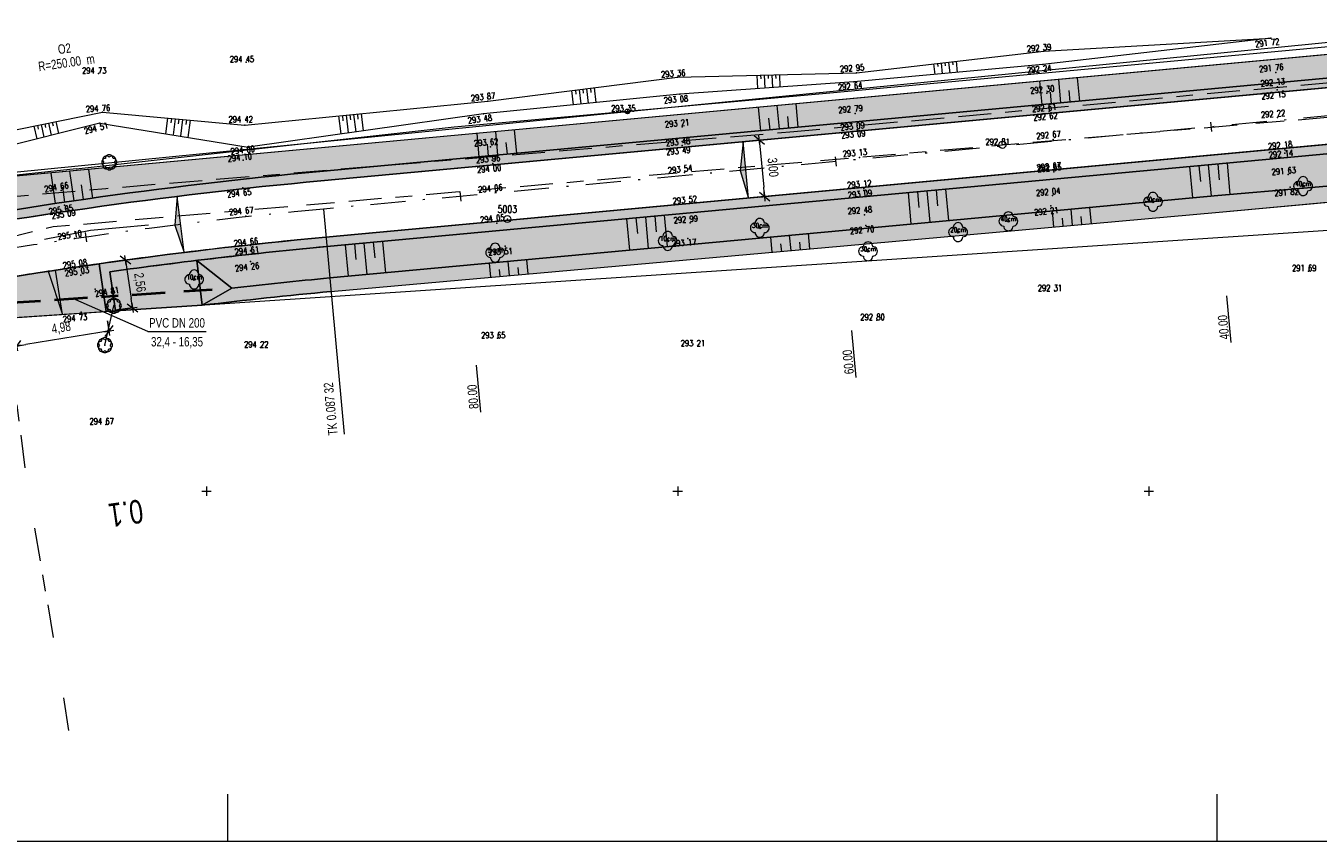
# Model space of a CAD drawing. Header units: metres. Extents: x -456831 to -456516, y -1111244 to -1111169.
# Tile 16 of 19: x -456685 to -456616, y -1111244 to -1111200. Entities that reach past the tile are written whole.
import ezdxf
from ezdxf.enums import TextEntityAlignment as Align

# ---------------------------------------------------------------- set-up
doc = ezdxf.new("R2010")
doc.units = ezdxf.units.M
doc.header["$MEASUREMENT"] = 0
for name, pattern in [('6.1622', [40, 3.5, -3, 7, -3, 3.5, 3.5, -3, 7, -3, 3.5]), ('6.2322', [40, 3.5, -3, 7, -4, 6, -3, 7, -3, 3.5]), ('6.2622', [40, 3.5, -3, 7, -4, 3, 3, -3, 7, -3, 3.5]), ('6.3322', [40, 3.5, -3, 7, -6.5, -6.5, 7, -3, 3.5]), ('DGN Style 2', [9.312694, 5.587616, -3.725078]), ('DGN Style 4', [14.909623, 7.450155, -3.725078, 0.009313, -3.725078])]:
    doc.linetypes.add(name, pattern=pattern)
doc.layers.get('0').update_dxf_attribs({"lineweight": 13})
for name, color, linetype, lineweight in [('BARVY_KOMUNIKACE', 254, 'Continuous', 0), ('BARVY_KRAJNICE', 101, 'Continuous', 0), ('BARVY_NASYP', 71, 'Continuous', 0), ('BARVY_OPRAVA STERK', 191, 'Continuous', 0), ('BARVY_ZAREZ', 31, 'Continuous', 0), ('GEODETICKE_BODY', 2, 'Continuous', 13), ('geom_popis_oblouku', 1, 'DGN Style 2', 0), ('Hranice parcel', 9, 'Continuous', 13), ('HRANY NAVRH', 1, 'Continuous', 13), ('HRANY_NASYP', 96, 'Continuous', 13), ('HRANY_ZAREZ', 30, 'Continuous', 13), ('HRANY_ZELEN', 96, 'Continuous', 13), ('IS_CEZ_NN_NADZ', 1, 'Continuous', 0), ('IS_GASNET_PLYN_STL', 3, '6.3322', 0), ('IS_SMVAK_KANAL_SPL_TRASA', 32, '6.2322', 0), ('IS_SMVAK_VODA_TRASA', 5, '6.1622', 0), ('KOTY', 1, 'Continuous', 13), ('KRAJNICE', 1, 'Continuous', 13), ('KULTURA', 3, 'Continuous', 13), ('OSA', 1, 'DGN Style 4', 13), ('POPIS KANALIZACE', 32, 'Continuous', 13), ('POPIS OBLOUKU', 1, 'Continuous', 13), ('PREPAD', 32, '6.2622', 40), ('RAMECEK', 7, 'Continuous', 0), ('SIT', 5, 'Continuous', 13), ('SITE_ELEKTRIKA', 7, 'Continuous', 13), ('SITE_KANALIZACE', 7, 'Continuous', 13), ('SKLONOVNIK', 1, 'Continuous', 0), ('SKRYTE_BODY', 7, 'Continuous', 0), ('SRAFY', 7, 'Continuous', 0), ('SRAFY NASYP', 96, 'Continuous', 13), ('SRAFY ZAREZ', 30, 'Continuous', 13), ('STANIČENÍ', 1, 'Continuous', 13), ('TEREN', 7, 'Continuous', 13), ('TEXTY_KULTURA', 3, 'Continuous', 13), ('VYSKY', 34, 'Continuous', 0)]:
    doc.layers.add(name, color=color, linetype=linetype, lineweight=lineweight)
doc.styles.add('ARIAL', font='arial.ttf')
doc.styles.add('ROMANS', font='romans.shx')
doc.styles.add('Style-Arial', font='arial.ttf')
doc.styles.add('Style-Times New Roman', font='times.ttf')
doc.dimstyles.new('1 500', dxfattribs={"dimtxt": 1, "dimasz": 1, "dimexe": 0, "dimexo": 1, "dimgap": 0.5, "dimtad": 1, "dimzin": 0, "dimtxsty": 'Style-Times New Roman', "dimblk": 'KONCOVA ZNACKA KOTY_1.0', "dimcen": 0, "dimazin": 3, "dimtfac": 1, "dimtdec": 0, "dimtofl": 0, "dimtmove": 0, "dimatfit": 1, "dimldrblk": 'KONCOVA ZNACKA KOTY_1.0', "dimfxl": 0, "dimtolj": 1, "dimtzin": 0, "dimarcsym": 0})

# ---------------------------------------------------------------- blocks, each defined once
blk = doc.blocks.new('SIT')
at = {"color": 0, "linetype": 'ByBlock', "lineweight": -2}
for p, q in [((-1, 0), (1, 0)), ((0, 1), (0, -1))]:
    blk.add_line(p, q, dxfattribs=at)
blk = doc.blocks.new('KER')
at = {"color": 0, "linetype": 'ByBlock', "lineweight": -2, "flags": 128}
blk.add_lwpolyline([(-0.8, -0.8, 1.000074), (0.8, -0.8)], format="xyb", dxfattribs=at)
at = {"color": 0, "linetype": 'ByBlock', "lineweight": -2}
for centre, start, end in [((-0.8, 0), 89.9989, 270.0011), ((-0.57, 0.53), 44.9958, 225.0042), ((0, 0.8), 359.9958, 180.0042), ((0.57, 0.53), 314.9989, 135.0011), ((0.8, 0), 269.9989, 90.0011), ((-0.57, -0.6), 134.9989, 315.0011), ((0.57, -0.6), 224.9958, 45.0042)]:
    blk.add_arc(centre, 0.8, start, end, dxfattribs=at)
blk = doc.blocks.new('SAK')
at = {"color": 0, "linetype": 'ByBlock', "lineweight": -2}
blk.add_circle((0, 0), 0.75, dxfattribs=at)
blk = doc.blocks.new('PB')
at = {"color": 0, "linetype": 'ByBlock', "lineweight": -2}
blk.add_circle((0, 0), 0.75, dxfattribs=at)
blk.add_point((0, 0), dxfattribs=at)
blk = doc.blocks.new('STROM_LI')
at = {"color": 0, "linetype": 'ByBlock', "lineweight": -2}
blk.add_circle((0, 0), 0.2, dxfattribs=at)
for centre, start, end in [((-1, 0.000074), 89.998883, 270.001117), ((0.000019, 1.000148), 359.995762, 180.004238), ((-1, 0.000074), 359.995762, 0.004238), ((1.000039, 0.000074), 179.995762, 180.004238), ((1.000039, 0.000074), 269.998883, 90.001117), ((0.000019, -1), 179.995762, 0.004238)]:
    blk.add_arc(centre, 1, start, end, dxfattribs=at)
blk = doc.blocks.new('SLOUPB')
at = {"color": 0, "linetype": 'ByBlock', "lineweight": -2}
blk.add_line((-0.5, 0), (0.5, 0), dxfattribs=at)
blk.add_circle((0, 0), 0.5, dxfattribs=at)
for radius in [0.35, 0.2]:
    blk.add_arc((0, 0), radius, 180, 0, dxfattribs=at)
blk = doc.blocks.new('KONCOVA ZNACKA KOTY_1.0')
blk.add_line((0, 0), (-1, 0))
at = {"layer": 'KOTY'}
for p, q in [((-0.5, -0.5), (0.5, 0.5)), ((-0.5, 0), (0.5, 0)), ((0, -0.5), (0, 0.5))]:
    blk.add_line(p, q, dxfattribs=at)
blk = doc.blocks.new('*D31')
at = {"layer": 'Defpoints', "color": 0, "linetype": 'Continuous', "lineweight": 30}
for p in [(-456646.525, -1111206.467), (-456646.248, -1111209.454), (-456645.392, -1111209.375)]:
    blk.add_point(p, dxfattribs=at)
at = {"layer": 'KOTY', "color": 0, "linetype": 'ByBlock', "lineweight": -2}
for p, q in [((-456646.027, -1111206.421), (-456645.669, -1111206.387)), ((-456645.751, -1111209.408), (-456645.392, -1111209.375))]:
    blk.add_line(p, q, dxfattribs=at)
at = {"layer": 'KOTY', "linetype": 'Continuous'}
blk.add_line((-456645.622, -1111206.885), (-456645.438, -1111208.877), dxfattribs=at)
at = {"layer": 'KOTY', "linetype": 'Continuous', "xscale": 0.5, "yscale": 0.5, "zscale": 0.5}
for p, rotation in [((-456645.669, -1111206.387), 95.28977602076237), ((-456645.392, -1111209.375), 275.2897760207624)]:
    blk.add_blockref('KONCOVA ZNACKA KOTY_1.0', p, dxfattribs=dict(at, rotation=rotation))
at = {"layer": 'KOTY', "color": 7, "linetype": 'Continuous', "insert": (-456644.982, -1111207.83), "char_height": 0.5, "attachment_point": 5, "rotation": 275.28978, "style": 'ARIAL'}
blk.add_mtext('\\A1;\\H1x;\\W0.75;3,00', dxfattribs=at)
blk = doc.blocks.new('*D35')
at = {"layer": 'Defpoints', "color": 0, "linetype": 'Continuous', "lineweight": 30}
for p in [(-456680.337, -1111215.478), (-456685.25, -1111216.277), (-456685.082, -1111217.305)]:
    blk.add_point(p, dxfattribs=at)
at = {"layer": 'KOTY', "color": 0, "linetype": 'ByBlock', "lineweight": -2}
for p, q in [((-456680.256, -1111215.971), (-456680.17, -1111216.505)), ((-456685.169, -1111216.771), (-456685.082, -1111217.305))]:
    blk.add_line(p, q, dxfattribs=at)
at = {"layer": 'KOTY', "linetype": 'Continuous'}
blk.add_line((-456680.663, -1111216.586), (-456684.589, -1111217.225), dxfattribs=at)
at = {"layer": 'KOTY', "linetype": 'Continuous', "xscale": 0.5, "yscale": 0.5, "zscale": 0.5}
for p, rotation in [((-456680.17, -1111216.505), 9.242733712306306), ((-456685.082, -1111217.305), 189.2427337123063)]:
    blk.add_blockref('KONCOVA ZNACKA KOTY_1.0', p, dxfattribs=dict(at, rotation=rotation))
at = {"layer": 'KOTY', "color": 7, "linetype": 'Continuous', "insert": (-456682.714, -1111216.362), "char_height": 0.5, "attachment_point": 5, "rotation": 9.24273, "style": 'ARIAL'}
blk.add_mtext('\\A1;\\H1x;\\W0.75;4,98', dxfattribs=at)
blk = doc.blocks.new('*D37')
at = {"layer": 'Defpoints', "color": 0, "linetype": 'Continuous', "lineweight": 30}
for p in [(-456680.697, -1111212.94), (-456680.337, -1111215.478), (-456678.937, -1111215.279)]:
    blk.add_point(p, dxfattribs=at)
at = {"layer": 'KOTY', "color": 0, "linetype": 'ByBlock', "lineweight": -2}
for p, q in [((-456680.202, -1111212.87), (-456679.298, -1111212.741)), ((-456679.842, -1111215.407), (-456678.937, -1111215.279))]:
    blk.add_line(p, q, dxfattribs=at)
at = {"layer": 'KOTY', "linetype": 'Continuous'}
blk.add_line((-456679.227, -1111213.236), (-456679.008, -1111214.784), dxfattribs=at)
at = {"layer": 'KOTY', "linetype": 'Continuous', "xscale": 0.5, "yscale": 0.5, "zscale": 0.5}
for p, rotation in [((-456679.298, -1111212.741), 98.08307497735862), ((-456678.937, -1111215.279), 278.0830749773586)]:
    blk.add_blockref('KONCOVA ZNACKA KOTY_1.0', p, dxfattribs=dict(at, rotation=rotation))
at = {"layer": 'KOTY', "color": 7, "linetype": 'Continuous', "insert": (-456678.573, -1111213.933), "char_height": 0.5, "attachment_point": 5, "rotation": 278.08307, "style": 'ARIAL'}
blk.add_mtext('\\A1;\\H1x;\\W0.75;2,56', dxfattribs=at)

msp = doc.modelspace()

# ---------------------------------------------------------------- hatches: boundary and pattern name
at = {"layer": 'BARVY_KRAJNICE', "ltscale": 0.25, "extrusion": (0, 0, -1)}
msp.add_hatch(color=256, dxfattribs=at).paths.add_polyline_path([(456705.537, -1111213.177, 0.069506), (456713.132, -1111212.708), (456725.196, -1111210.256, -0.011455), (456728.917, -1111209.588), (456728.809, -1111208.206), (456729.307, -1111208.167), (456729.478, -1111210.362), (456729.501, -1111210.51, 0.012791), (456725.395, -1111211.236), (456713.331, -1111213.687, -0.098325), (456702.229, -1111213.737), (456693.634, -1111212.07, 0.024809), (456668.942, -1111208.542), (456606.451, -1111202.756), (456606.611, -1111201.021), (456607.109, -1111201.067), (456606.995, -1111202.305), (456668.989, -1111208.044, -0.024809), (456693.729, -1111211.58), (456700.041, -1111212.804), (456700.378, -1111212.808), (456700.85, -1111212.815)])
at = {"layer": 'BARVY_KRAJNICE', "ltscale": 0.25}
for points in [[(-456583.295, -1111212.642), (-456582.799, -1111212.58, 0.391933), (-456592.154, -1111204.701, 0.011313), (-456603.37, -1111205.484), (-456668.666, -1111211.529, 0.012189), (-456680.697, -1111212.94), (-456680.337, -1111215.478), (-456679.837, -1111215.444), (-456680.132, -1111213.365, -0.011685), (-456668.62, -1111212.027), (-456603.324, -1111205.982, -0.011313), (-456592.13, -1111205.2, -0.391933)], [(-456675.526, -1111212.764, 0.004683), (-456680.132, -1111213.365), (-456679.837, -1111215.444), (-456675.238, -1111215.14)]]:
    msp.add_hatch(color=256, dxfattribs=at).paths.add_polyline_path(points)
at = {"layer": 'BARVY_NASYP', "ltscale": 0.25, "extrusion": (0, 0, -1)}
msp.add_hatch(color=256, dxfattribs=at).paths.add_polyline_path([(456693.729, -1111211.58, 0.024809), (456668.989, -1111208.044), (456606.995, -1111202.305), (456607.109, -1111201.067), (456689.14, -1111208.67), (456696.646, -1111211.516), (456700.041, -1111212.804)])
at = {"layer": 'BARVY_NASYP', "ltscale": 0.25}
for points in [[(-456585.567, -1111207.838, 0.217926), (-456592.13, -1111205.2, 0.011313), (-456603.324, -1111205.982), (-456668.62, -1111212.027, 0.007001), (-456675.526, -1111212.764), (-456673.666, -1111214.228, -0.005306), (-456668.466, -1111213.691), (-456641.26, -1111211.167), (-456621.345, -1111209.323), (-456603.159, -1111207.762, -0.011313), (-456592.046, -1111206.986, -0.160195), (-456586.099, -1111208.636)], [(-456675.238, -1111215.14), (-456675.526, -1111212.764), (-456673.666, -1111214.228)]]:
    msp.add_hatch(color=256, dxfattribs=at).paths.add_polyline_path(points)
at = {"layer": 'BARVY_OPRAVA STERK', "ltscale": 0.25}
msp.add_hatch(color=256, dxfattribs=at).paths.add_polyline_path([(-456680.697, -1111212.94, 0.00506), (-456685.669, -1111213.697), (-456685.326, -1111215.808), (-456680.337, -1111215.478)])
at = {"layer": 'BARVY_ZAREZ', "ltscale": 0.25}
msp.add_hatch(color=256, dxfattribs=at).paths.add_polyline_path([(-456668.399, -1111214.41), (-456641.184, -1111211.99), (-456621.264, -1111210.207), (-456601.381, -1111208.356, -0.009566), (-456592.011, -1111207.735, -0.160195), (-456586.515, -1111209.26), (-456586.099, -1111208.636, 0.160195), (-456592.046, -1111206.986, 0.011313), (-456603.159, -1111207.762), (-456621.345, -1111209.323), (-456641.26, -1111211.167), (-456668.466, -1111213.691, 0.005306), (-456673.666, -1111214.228), (-456675.238, -1111215.14, -0.007001)])
at = {"layer": 'SKLONOVNIK', "ltscale": 0.25}
for points in [[(-456646.248, -1111209.454), (-456646.691, -1111207.988), (-456646.525, -1111206.467)], [(-456676.193, -1111212.342), (-456676.679, -1111210.891), (-456676.56, -1111209.365)], [(-456683.012, -1111213.28, 0.0004), (-456683.404, -1111213.34), (-456682.655, -1111215.631)]]:
    msp.add_hatch(color=256, dxfattribs=at).paths.add_polyline_path(points)

# ---------------------------------------------------------------- linework, layer by layer
at = {"layer": 'BARVY_KOMUNIKACE', "ltscale": 0.25, "flags": 128}
msp.add_lwpolyline([(-456693.063, -1111215.016, -0.024809), (-456668.666, -1111211.529), (-456603.37, -1111205.484, -0.011313), (-456592.154, -1111204.701, -0.391933), (-456582.799, -1111212.58), (-456580.863, -1111193.989), (-456580.966, -1111194.471, -0.34383), (-456589.446, -1111201.586, 0.014147), (-456603.646, -1111202.497), (-456606.451, -1111202.756), (-456668.942, -1111208.542, 0.024809), (-456693.634, -1111212.07)], format="xyb", dxfattribs=at)
at = {"layer": 'BARVY_KRAJNICE', "ltscale": 0.25, "flags": 128}
for points in [[(-456705.537, -1111213.177, -0.069506), (-456713.132, -1111212.708), (-456725.196, -1111210.256, 0.011455), (-456728.917, -1111209.588), (-456728.809, -1111208.206), (-456729.307, -1111208.167), (-456729.478, -1111210.362), (-456729.501, -1111210.51, -0.012791), (-456725.395, -1111211.236), (-456713.331, -1111213.687, 0.098325), (-456702.229, -1111213.737), (-456693.634, -1111212.07, -0.024809), (-456668.942, -1111208.542), (-456606.451, -1111202.756), (-456606.611, -1111201.021), (-456607.109, -1111201.067), (-456606.995, -1111202.305), (-456668.989, -1111208.044, 0.024809), (-456693.729, -1111211.58), (-456700.041, -1111212.804), (-456700.378, -1111212.808), (-456700.85, -1111212.815)], [(-456583.295, -1111212.642), (-456582.799, -1111212.58, 0.391933), (-456592.154, -1111204.701, 0.011313), (-456603.37, -1111205.484), (-456668.666, -1111211.529, 0.012189), (-456680.697, -1111212.94), (-456680.337, -1111215.478), (-456679.837, -1111215.444), (-456680.132, -1111213.365, -0.011685), (-456668.62, -1111212.027), (-456603.324, -1111205.982, -0.011313), (-456592.13, -1111205.2, -0.391933)], [(-456675.526, -1111212.764, 0.004683), (-456680.132, -1111213.365), (-456679.837, -1111215.444), (-456675.238, -1111215.14)]]:
    msp.add_lwpolyline(points, format="xyb", close=True, dxfattribs=at)
at = {"layer": 'BARVY_NASYP', "ltscale": 0.25, "flags": 128}
for points in [[(-456693.729, -1111211.58, -0.024809), (-456668.989, -1111208.044), (-456606.995, -1111202.305), (-456607.109, -1111201.067), (-456689.14, -1111208.67), (-456696.646, -1111211.516), (-456700.041, -1111212.804)], [(-456585.567, -1111207.838, 0.217926), (-456592.13, -1111205.2, 0.011313), (-456603.324, -1111205.982), (-456668.62, -1111212.027, 0.007001), (-456675.526, -1111212.764), (-456673.666, -1111214.228, -0.005306), (-456668.466, -1111213.691), (-456641.26, -1111211.167), (-456621.345, -1111209.323), (-456603.159, -1111207.762, -0.011313), (-456592.046, -1111206.986, -0.160195), (-456586.099, -1111208.636)]]:
    msp.add_lwpolyline(points, format="xyb", close=True, dxfattribs=at)
msp.add_lwpolyline([(-456673.666, -1111214.228), (-456675.526, -1111212.764), (-456675.238, -1111215.14)], close=True, dxfattribs=at)
at = {"layer": 'BARVY_OPRAVA STERK', "ltscale": 0.25, "flags": 128}
msp.add_lwpolyline([(-456680.697, -1111212.94, 0.00506), (-456685.669, -1111213.697), (-456685.326, -1111215.808), (-456680.337, -1111215.478)], format="xyb", close=True, dxfattribs=at)
at = {"layer": 'BARVY_ZAREZ', "ltscale": 0.25, "flags": 128}
msp.add_lwpolyline([(-456668.399, -1111214.41), (-456641.184, -1111211.99), (-456621.264, -1111210.207), (-456601.381, -1111208.356, -0.009566), (-456592.011, -1111207.735, -0.160195), (-456586.515, -1111209.26), (-456586.099, -1111208.636, 0.160195), (-456592.046, -1111206.986, 0.011313), (-456603.159, -1111207.762), (-456621.345, -1111209.323), (-456641.26, -1111211.167), (-456668.466, -1111213.691, 0.005306), (-456673.666, -1111214.228), (-456675.238, -1111215.14, -0.007001)], format="xyb", close=True, dxfattribs=at)
at = {"layer": 'geom_popis_oblouku', "flags": 128}
msp.add_lwpolyline([(-456678.074, -1111210.894), (-456681.163, -1111211.18), (-456684.21, -1111211.771)], dxfattribs=at)
at = {"layer": 'Hranice parcel', "ltscale": 0.25, "flags": 128}
for points in [[(-456583.521, -1111170.564), (-456585.56, -1111199.07), (-456689.14, -1111208.67), (-456715.33, -1111208.15)], [(-456582.78, -1111242.314), (-456584.86, -1111209.15), (-456690.03, -1111216.12)]]:
    msp.add_lwpolyline(points, dxfattribs=at)
at = {"layer": 'HRANY NAVRH', "ltscale": 0.25}
for p, q in [((-456603.646, -1111202.497), (-456668.942, -1111208.542)), ((-456603.37, -1111205.484), (-456668.666, -1111211.529)), ((-456680.337, -1111215.478), (-456680.697, -1111212.94)), ((-456685.326, -1111215.808), (-456680.337, -1111215.478))]:
    msp.add_line(p, q, dxfattribs=at)
for radius in [251.5, 248.5]:
    msp.add_arc((-456645.756, -1111458.971), radius, 95.28978, 100.97435, dxfattribs=at)
at = {"layer": 'HRANY_NASYP', "ltscale": 0.25}
for p, q in [((-456607.109, -1111201.067), (-456689.14, -1111208.67)), ((-456603.159, -1111207.762), (-456621.345, -1111209.323)), ((-456621.345, -1111209.323), (-456641.26, -1111211.167)), ((-456641.26, -1111211.167), (-456668.466, -1111213.691)), ((-456675.238, -1111215.14), (-456675.526, -1111212.764)), ((-456675.526, -1111212.764), (-456673.666, -1111214.228)), ((-456673.666, -1111214.228), (-456675.238, -1111215.14))]:
    msp.add_line(p, q, dxfattribs=at)
msp.add_arc((-456645.756, -1111458.971), 246.329, 95.28978, 96.50573, dxfattribs=at)
at = {"layer": 'HRANY_ZAREZ', "ltscale": 0.25}
for p, q in [((-456621.264, -1111210.207), (-456601.381, -1111208.356)), ((-456641.184, -1111211.99), (-456621.264, -1111210.207)), ((-456668.399, -1111214.41), (-456641.184, -1111211.99))]:
    msp.add_line(p, q, dxfattribs=at)
msp.add_arc((-456645.756, -1111458.971), 245.607, 95.28978, 96.89436, dxfattribs=at)
at = {"layer": 'HRANY_ZELEN', "ltscale": 0.25}
msp.add_line((-456675.238, -1111215.14), (-456679.837, -1111215.444), dxfattribs=at)
at = {"layer": 'IS_CEZ_NN_NADZ', "ltscale": 0.25}
for points in [[(-456652.666, -1111204.86), (-456611.52, -1111200.793)], [(-456693.285, -1111208.872), (-456652.666, -1111204.86)]]:
    msp.add_lwpolyline(points, dxfattribs=at)
at = {"layer": 'IS_GASNET_PLYN_STL', "ltscale": 0.25, "flags": 128}
msp.add_lwpolyline([(-456688.634, -1111184.165), (-456688.04, -1111201.91), (-456686.638, -1111210.075), (-456686.52, -1111210.76), (-456685.91, -1111213.98), (-456684.52, -1111224.68), (-456682.68, -1111235.42), (-456682.226, -1111238.336)], dxfattribs=at)
at = {"layer": 'IS_SMVAK_KANAL_SPL_TRASA', "ltscale": 0.25}
for p, q in [((-456632.767, -1111206.63), (-456582.761, -1111202.385)), ((-456683.15, -1111210.97), (-456632.767, -1111206.63)), ((-456707.689, -1111216.933), (-456683.15, -1111210.97))]:
    msp.add_line(p, q, dxfattribs=at)
at = {"layer": 'IS_SMVAK_VODA_TRASA', "ltscale": 0.25}
msp.add_lwpolyline([(-456581.652, -1111200.39), (-456581.82, -1111200.42), (-456613.57, -1111203.17), (-456643.84, -1111205.94), (-456680.35, -1111208.96), (-456707.6, -1111211.36), (-456740.94, -1111208.56), (-456761.83, -1111208.9), (-456763.052, -1111208.842)], dxfattribs=at)
at = {"layer": 'KRAJNICE', "ltscale": 0.25}
for p, q in [((-456606.995, -1111202.305), (-456668.989, -1111208.044)), ((-456603.324, -1111205.982), (-456668.62, -1111212.027)), ((-456679.837, -1111215.444), (-456680.132, -1111213.365)), ((-456679.837, -1111215.444), (-456680.337, -1111215.478))]:
    msp.add_line(p, q, dxfattribs=at)
for radius, end in [(252, 100.97435), (248, 97.96756)]:
    msp.add_arc((-456645.756, -1111458.971), radius, 95.28978, end, dxfattribs=at)
at = {"layer": 'KULTURA', "ltscale": 0.25}
msp.add_line((-456680.394, -1111217.254), (-456679.921, -1111215.164), dxfattribs=at)
at = {"layer": 'OSA', "ltscale": 0.25}
msp.add_line((-456603.508, -1111203.99), (-456668.804, -1111210.036), dxfattribs=at)
msp.add_arc((-456645.756, -1111458.971), 250, 95.28978, 100.97435, dxfattribs=at)
at = {"layer": 'POPIS KANALIZACE', "ltscale": 0.25}
for q in [(-456682.099, -1111214.787), (-456675.015, -1111216.537)]:
    msp.add_line((-456678.122, -1111216.537), q, dxfattribs=at)
at = {"layer": 'PREPAD', "ltscale": 0.25}
msp.add_line((-456689.678, -1111215.289), (-456674.519, -1111214.285), dxfattribs=at)
at = {"layer": 'RAMECEK', "ltscale": 0.25}
for p, q in [((-456673.865, -1111243.564), (-456673.865, -1111241.064)), ((-456621.365, -1111243.564), (-456621.365, -1111241.064))]:
    msp.add_line(p, q, dxfattribs=at)
at = {"layer": 'RAMECEK', "ltscale": 0.25, "flags": 128}
msp.add_lwpolyline([(-456831.365, -1111243.564), (-456516.365, -1111243.564), (-456516.365, -1111169.314), (-456831.365, -1111169.314)], close=True, dxfattribs=at)
at = {"layer": 'SKLONOVNIK', "ltscale": 0.25, "flags": 128}
for points in [[(-456646.691, -1111207.988), (-456646.248, -1111209.454), (-456646.525, -1111206.467)], [(-456676.679, -1111210.891), (-456676.193, -1111212.342), (-456676.56, -1111209.365)]]:
    msp.add_lwpolyline(points, close=True, dxfattribs=at)
msp.add_lwpolyline([(-456683.012, -1111213.28, 0.0004), (-456683.404, -1111213.34), (-456682.655, -1111215.631)], format="xyb", close=True, dxfattribs=at)
at = {"layer": 'SKRYTE_BODY', "ltscale": 0.25}
for p in [(-456618.522, -1111200.98), (-456630.58, -1111201.67), (-456630.623, -1111202.376), (-456650.003, -1111203.044), (-456640.654, -1111203.288), (-456640.51, -1111202.804), (-456618.253, -1111202.788), (-456649.895, -1111203.938), (-456630.412, -1111203.884), (-456618.194, -1111203.715), (-456618.179, -1111203.552), (-456660.079, -1111204.32), (-456630.31, -1111204.635), (-456680.529, -1111204.897), (-456660.311, -1111204.978), (-456652.666, -1111204.86), (-456640.581, -1111204.97), (-456630.297, -1111204.846), (-456618.166, -1111205.173), (-456680.665, -1111205.479), (-456680.665, -1111205.479), (-456672.969, -1111205.589), (-456649.761, -1111205.675), (-456640.479, -1111205.6), (-456640.478, -1111205.839), (-456672.787, -1111206.754), (-456672.787, -1111206.754), (-456659.931, -1111206.742), (-456649.769, -1111206.669), (-456649.756, -1111206.461), (-456630.08, -1111206.344), (-456673.058, -1111207.444), (-456659.843, -1111207.441), (-456659.843, -1111207.441), (-456640.354, -1111207.297), (-456617.789, -1111206.889), (-456617.788, -1111207.078), (-456659.814, -1111207.619), (-456659.814, -1111207.619), (-456649.637, -1111208.107), (-456630.065, -1111207.968), (-456630.042, -1111208.058), (-456617.605, -1111208.21), (-456617.493, -1111208.868), (-456616.814, -1111208.818), (-456682.714, -1111209.046), (-456673.081, -1111208.905), (-456673.081, -1111208.905), (-456659.668, -1111209.124), (-456640.125, -1111209.045), (-456640.125, -1111209.045), (-456640.119, -1111208.949), (-456630.11, -1111209.313), (-456682.545, -1111209.826), (-456682.545, -1111209.826), (-456682.413, -1111210.013), (-456649.382, -1111209.74), (-456630.208, -1111209.866), (-456630.208, -1111209.866), (-456624.78, -1111209.651), (-456672.921, -1111210.417), (-456659.594, -1111210.781), (-456659.594, -1111210.781), (-456659.594, -1111210.781), (-456649.331, -1111210.772), (-456649.331, -1111210.772), (-456640.096, -1111210.345), (-456640.016, -1111210.913), (-456640.016, -1111210.913), (-456632.452, -1111210.687), (-456682.01, -1111211.595), (-456649.455, -1111211.598), (-456649.455, -1111211.598), (-456645.646, -1111211.032), (-456635.122, -1111211.258), (-456672.673, -1111212.255), (-456672.673, -1111212.255), (-456672.669, -1111211.974), (-456659.162, -1111212.014), (-456659.162, -1111212.014), (-456659.162, -1111212.014), (-456650.532, -1111211.727), (-456639.899, -1111212.279), (-456672.663, -1111212.821), (-456659.686, -1111212.35), (-456681.737, -1111213.121), (-456681.677, -1111213.551), (-456681.677, -1111213.551), (-456681.677, -1111213.551), (-456680.911, -1111214.288), (-456675.659, -1111213.769), (-456681.662, -1111215.5), (-456681.662, -1111215.5), (-456679.921, -1111215.164), (-456680.394, -1111217.254)]:
    msp.add_point(p, dxfattribs=at)
at = {"layer": 'SRAFY', "ltscale": 0.25}
for p, q in [((-456636.418, -1111202.337), (-456636.361, -1111202.898)), ((-456636.22, -1111202.314), (-456636.203, -1111202.474)), ((-456636.021, -1111202.291), (-456635.963, -1111202.861)), ((-456635.822, -1111202.269), (-456635.806, -1111202.432)), ((-456635.624, -1111202.246), (-456635.564, -1111202.825)), ((-456635.425, -1111202.223), (-456635.408, -1111202.389)), ((-456635.226, -1111202.201), (-456635.166, -1111202.789)), ((-456645.807, -1111202.938), (-456645.773, -1111203.648)), ((-456645.607, -1111202.933), (-456645.597, -1111203.136)), ((-456645.407, -1111202.928), (-456645.374, -1111203.62)), ((-456645.207, -1111202.923), (-456645.197, -1111203.121)), ((-456645.007, -1111202.918), (-456644.975, -1111203.592)), ((-456644.807, -1111202.913), (-456644.798, -1111203.105)), ((-456644.607, -1111202.908), (-456644.576, -1111203.564)), ((-456655.628, -1111203.756), (-456655.544, -1111204.502)), ((-456655.43, -1111203.731), (-456655.406, -1111203.944)), ((-456655.231, -1111203.706), (-456655.146, -1111204.462)), ((-456655.033, -1111203.681), (-456655.009, -1111203.897)), ((-456654.835, -1111203.656), (-456654.748, -1111204.423)), ((-456654.636, -1111203.631), (-456654.611, -1111203.85)), ((-456654.438, -1111203.606), (-456654.35, -1111204.383)), ((-456683.191, -1111205.437), (-456683.149, -1111205.622)), ((-456682.995, -1111205.397), (-456682.853, -1111206.025)), ((-456677.069, -1111205.214), (-456677.174, -1111206.044)), ((-456676.869, -1111205.232), (-456676.899, -1111205.469)), ((-456676.67, -1111205.25), (-456676.779, -1111206.108)), ((-456676.471, -1111205.268), (-456676.502, -1111205.514)), ((-456676.271, -1111205.287), (-456676.383, -1111206.172)), ((-456676.072, -1111205.305), (-456676.104, -1111205.558)), ((-456675.873, -1111205.323), (-456675.988, -1111206.236)), ((-456667.994, -1111205.099), (-456667.879, -1111206.055)), ((-456667.795, -1111205.08), (-456667.762, -1111205.353)), ((-456667.596, -1111205.06), (-456667.483, -1111205.999)), ((-456667.397, -1111205.04), (-456667.364, -1111205.309)), ((-456667.198, -1111205.021), (-456667.087, -1111205.943)), ((-456666.999, -1111205.001), (-456666.967, -1111205.265)), ((-456666.799, -1111204.982), (-456666.691, -1111205.886)), ((-456684.171, -1111205.636), (-456684.017, -1111206.316)), ((-456683.975, -1111205.596), (-456683.931, -1111205.791)), ((-456683.779, -1111205.557), (-456683.629, -1111206.219)), ((-456683.583, -1111205.517), (-456683.54, -1111205.706)), ((-456683.387, -1111205.477), (-456683.241, -1111206.122))]:
    msp.add_line(p, q, dxfattribs=at)
at = {"layer": 'SRAFY NASYP', "ltscale": 0.25}
for p, q in [((-456630.66, -1111204.496), (-456630.775, -1111203.261)), ((-456629.665, -1111204.403), (-456629.779, -1111203.168)), ((-456628.669, -1111204.311), (-456628.783, -1111203.076)), ((-456630.162, -1111204.45), (-456630.22, -1111203.832)), ((-456629.167, -1111204.357), (-456629.224, -1111203.74)), ((-456645.596, -1111205.879), (-456645.711, -1111204.645)), ((-456644.601, -1111205.786), (-456644.715, -1111204.553)), ((-456643.605, -1111205.694), (-456643.719, -1111204.46)), ((-456645.099, -1111205.832), (-456645.156, -1111205.216)), ((-456644.103, -1111205.74), (-456644.16, -1111205.123)), ((-456660.532, -1111207.262), (-456660.647, -1111206.029)), ((-456659.537, -1111207.169), (-456659.651, -1111205.937)), ((-456658.541, -1111207.077), (-456658.655, -1111205.845)), ((-456660.035, -1111207.215), (-456660.092, -1111206.599)), ((-456659.039, -1111207.123), (-456659.096, -1111206.507)), ((-456683.265, -1111208.126), (-456683.03, -1111209.743)), ((-456682.268, -1111208.033), (-456682.041, -1111209.597)), ((-456681.271, -1111207.941), (-456681.051, -1111209.455)), ((-456622.669, -1111209.446), (-456622.823, -1111207.787)), ((-456622.248, -1111208.57), (-456622.325, -1111207.741)), ((-456621.673, -1111209.353), (-456621.827, -1111207.695)), ((-456621.252, -1111208.479), (-456621.329, -1111207.649)), ((-456620.677, -1111209.266), (-456620.831, -1111207.603)), ((-456682.651, -1111208.874), (-456682.535, -1111209.67)), ((-456681.658, -1111208.756), (-456681.546, -1111209.526)), ((-456637.605, -1111210.828), (-456637.759, -1111209.17)), ((-456637.184, -1111209.953), (-456637.261, -1111209.124)), ((-456636.61, -1111210.736), (-456636.763, -1111209.078)), ((-456636.188, -1111209.861), (-456636.265, -1111209.032)), ((-456635.614, -1111210.644), (-456635.767, -1111208.986)), ((-456652.541, -1111212.213), (-456652.695, -1111210.553)), ((-456652.12, -1111211.337), (-456652.197, -1111210.507)), ((-456651.546, -1111212.121), (-456651.699, -1111210.461)), ((-456651.125, -1111211.245), (-456651.201, -1111210.415)), ((-456650.55, -1111212.029), (-456650.704, -1111210.368)), ((-456667.477, -1111213.599), (-456667.631, -1111211.936)), ((-456667.056, -1111212.721), (-456667.133, -1111211.89)), ((-456666.481, -1111213.507), (-456666.635, -1111211.844)), ((-456666.06, -1111212.629), (-456666.137, -1111211.797)), ((-456665.486, -1111213.415), (-456665.64, -1111211.751))]:
    msp.add_line(p, q, dxfattribs=at)
at = {"layer": 'SRAFY ZAREZ', "ltscale": 0.25}
for p, q in [((-456630.138, -1111210.137), (-456630.059, -1111210.995)), ((-456629.142, -1111210.045), (-456629.063, -1111210.905)), ((-456628.146, -1111209.953), (-456628.067, -1111210.816)), ((-456629.6, -1111210.52), (-456629.561, -1111210.95)), ((-456628.604, -1111210.43), (-456628.565, -1111210.861)), ((-456645.074, -1111211.521), (-456644.999, -1111212.329)), ((-456644.078, -1111211.428), (-456644.003, -1111212.241)), ((-456643.083, -1111211.336), (-456643.007, -1111212.152)), ((-456644.539, -1111211.88), (-456644.501, -1111212.285)), ((-456643.543, -1111211.789), (-456643.505, -1111212.197)), ((-456660.01, -1111212.906), (-456659.94, -1111213.658)), ((-456659.014, -1111212.814), (-456658.944, -1111213.569)), ((-456658.018, -1111212.722), (-456657.948, -1111213.481)), ((-456659.477, -1111213.237), (-456659.442, -1111213.613)), ((-456658.481, -1111213.146), (-456658.446, -1111213.525))]:
    msp.add_line(p, q, dxfattribs=at)
at = {"layer": 'STANIČENÍ', "flags": 128}
for points in [[(-456621.66, -1111205.922), (-456621.706, -1111205.424)], [(-456641.575, -1111207.766), (-456641.621, -1111207.268)], [(-456661.49, -1111209.61), (-456661.536, -1111209.112)], [(-456668.804, -1111210.036), (-456667.698, -1111221.985)], [(-456681.357, -1111211.772), (-456681.428, -1111211.277)], [(-456620.623, -1111217.124), (-456620.854, -1111214.635)], [(-456640.538, -1111218.968), (-456640.768, -1111216.479)], [(-456660.453, -1111220.812), (-456660.683, -1111218.322)]]:
    msp.add_lwpolyline(points, dxfattribs=at)
at = {"layer": 'TEREN', "ltscale": 0.25}
for p, q in [((-456618.522, -1111200.98), (-456630.623, -1111202.376)), ((-456630.58, -1111201.67), (-456618.522, -1111200.98)), ((-456640.51, -1111202.804), (-456630.58, -1111201.67)), ((-456630.623, -1111202.376), (-456640.654, -1111203.288)), ((-456660.079, -1111204.32), (-456650.003, -1111203.044)), ((-456650.003, -1111203.044), (-456640.51, -1111202.804)), ((-456640.654, -1111203.288), (-456649.895, -1111203.938)), ((-456649.895, -1111203.938), (-456660.311, -1111204.978)), ((-456672.969, -1111205.589), (-456660.079, -1111204.32)), ((-456691.962, -1111207.217), (-456680.529, -1111204.897)), ((-456680.529, -1111204.897), (-456672.969, -1111205.589)), ((-456660.311, -1111204.978), (-456672.787, -1111206.754)), ((-456680.665, -1111205.479), (-456691.545, -1111208.196)), ((-456680.665, -1111205.479), (-456672.787, -1111206.754)), ((-456681.915, -1111207.896), (-456689.14, -1111208.67))]:
    msp.add_line(p, q, dxfattribs=at)
at = {"layer": 'TEREN', "ltscale": 0.25, "flags": 128}
msp.add_lwpolyline([(-456681.915, -1111207.896), (-456661.854, -1111205.681), (-456641.936, -1111203.867), (-456606.716, -1111200.606)], dxfattribs=at)
at = {"layer": 'TEREN', "ltscale": 0.25}
for p in [(-456672.905, -1111202.245), (-456680.742, -1111202.851), (-456616.527, -1111213.327), (-456629.99, -1111214.385), (-456639.442, -1111215.928), (-456659.568, -1111216.89), (-456672.143, -1111217.379), (-456648.938, -1111217.313), (-456680.348, -1111221.456)]:
    msp.add_point(p, dxfattribs=at)

# ---------------------------------------------------------------- block references
at = {"layer": 'GEODETICKE_BODY', "ltscale": 0.25, "xscale": 0.25, "yscale": 0.25, "zscale": 0.25}
msp.add_blockref('PB', (-456659.041, -1111210.568), dxfattribs=at)
at = {"layer": 'KULTURA', "ltscale": 0.25, "xscale": 0.25, "yscale": 0.25, "zscale": 0.25}
for name, p in [('KER', (-456680.165, -1111207.555)), ('STROM_LI', (-456616.814, -1111208.818)), ('STROM_LI', (-456624.78, -1111209.651)), ('STROM_LI', (-456632.452, -1111210.687)), ('STROM_LI', (-456645.646, -1111211.032)), ('STROM_LI', (-456635.122, -1111211.258)), ('STROM_LI', (-456650.532, -1111211.727)), ('STROM_LI', (-456659.686, -1111212.35)), ('STROM_LI', (-456639.899, -1111212.279)), ('STROM_LI', (-456675.659, -1111213.769)), ('KER', (-456679.921, -1111215.164)), ('KER', (-456680.394, -1111217.254))]:
    msp.add_blockref(name, p, dxfattribs=at)
at = {"layer": 'SIT', "ltscale": 0.25, "xscale": 0.25, "yscale": 0.25, "zscale": 0.25}
for p in [(-456675, -1111225), (-456650, -1111225), (-456625, -1111225)]:
    msp.add_blockref('SIT', p, dxfattribs=at)
at = {"layer": 'SITE_ELEKTRIKA', "ltscale": 0.25, "xscale": 0.25, "yscale": 0.25, "zscale": 0.25}
msp.add_blockref('SLOUPB', (-456652.666, -1111204.86), dxfattribs=at)
at = {"layer": 'SITE_KANALIZACE', "ltscale": 0.25, "xscale": 0.25, "yscale": 0.25, "zscale": 0.25}
msp.add_blockref('SAK', (-456632.767, -1111206.63), dxfattribs=at)

# ---------------------------------------------------------------- texts
at = {"layer": 'GEODETICKE_BODY', "style": 'ROMANS', "width": 0.8}
msp.add_text('5003', height=0.375, dxfattribs=at).set_placement((-456659.041, -1111210.23), align=Align.CENTER)
at = {"layer": 'POPIS KANALIZACE', "insert": (-456676.569, -1111216.62), "char_height": 0.5, "attachment_point": 5, "line_spacing_factor": 1.2, "style": 'Style-Arial'}
msp.add_mtext('\\H1x;\\W0.74;PVC DN 200\\P32,4 - 16,35', dxfattribs=at)
at = {"layer": 'POPIS OBLOUKU', "insert": (-456682.578, -1111201.281), "char_height": 0.5, "attachment_point": 2, "rotation": 8.13206, "line_spacing_factor": 0.9, "style": 'Style-Arial'}
msp.add_mtext('\\H1x;\\W0.75;O2\\PR=250.00  m', dxfattribs=at)
at = {"layer": 'STANIČENÍ', "lineweight": 0, "char_height": 0.5, "attachment_point": 9, "rotation": 95.28978, "line_spacing_factor": 1.8, "style": 'Style-Arial'}
for s, insert in [('\\H1x;\\W0.74;40.00', (-456620.844, -1111215.638)), ('\\H1x;\\W0.74;60.00', (-456640.759, -1111217.482)), ('\\H1x;\\W0.74;80.00', (-456660.674, -1111219.326))]:
    msp.add_mtext(s, dxfattribs=dict(at, insert=insert))
at = {"layer": 'STANIČENÍ', "style": 'Style-Arial'}
for s, insert, char_height, attachment_point, rotation, line_spacing_factor in [('\\H1x;\\W0.74;TK 0.087 32', (-456668.03, -1111222.015), 0.5, 7, 95.28978, 0.72), ('\\H1x;\\W0.752;0.1', (-456679.284, -1111226.165), 1.25, 5, 188.19528, 1.08)]:
    msp.add_mtext(s, dxfattribs=dict(at, insert=insert, char_height=char_height, attachment_point=attachment_point, rotation=rotation, line_spacing_factor=line_spacing_factor))
at = {"layer": 'TEXTY_KULTURA', "style": 'ROMANS', "width": 0.8}
for s, p in [('40cm', (-456616.814, -1111208.818)), ('30cm', (-456624.78, -1111209.651)), ('30cm', (-456645.646, -1111211.032)), ('40cm', (-456632.452, -1111210.687)), ('10cm', (-456650.532, -1111211.727)), ('20cm', (-456635.122, -1111211.258)), ('5 cm', (-456659.686, -1111212.35)), ('30cm', (-456639.899, -1111212.279)), ('10cm', (-456675.659, -1111213.769)), ('10cm', (-456675.659, -1111213.769))]:
    msp.add_text(s, height=0.245, dxfattribs=at).set_placement(p, align=Align.CENTER)
at = {"layer": 'VYSKY', "style": 'ROMANS', "width": 0.8}
for s, rotation, p in [('292 39 ', 4.895, (-456630.72, -1111201.632)), ('291 72 ', 6.58069, (-456618.608, -1111201.367)), ('293 36 ', 4.33281, (-456650.136, -1111203.004)), ('292 95 ', 3.98158, (-456640.647, -1111202.713)), ('292 24 ', 5.88782, (-456630.708, -1111202.762)), ('291 76 ', 5.59257, (-456618.392, -1111202.701)), ('292 64 ', 4.60921, (-456640.747, -1111203.672)), ('292 13 ', 5.58387, (-456618.318, -1111203.465)), ('293 87 ', 6.41997, (-456660.219, -1111204.235)), ('293 08 ', 4.86268, (-456649.989, -1111204.372)), ('292 30 ', 5.62324, (-456630.546, -1111203.847)), ('292 15 ', 5.28845, (-456618.284, -1111204.15)), ('294 76 ', 3.12041, (-456680.662, -1111204.854)), ('292 79 ', 5.24368, (-456640.726, -1111204.883)), ('292 61 ', 5.26125, (-456630.451, -1111204.824)), ('294 42 ', 0.1963, (-456673.1, -1111205.439)), ('293 48 ', 6.90184, (-456660.389, -1111205.416)), ('293 21 ', 5.19045, (-456649.932, -1111205.64)), ('293 09 ', 5.36168, (-456640.618, -1111205.797)), ('292 62 ', 5.45468, (-456630.386, -1111205.281)), ('292 22 ', 5.22977, (-456618.3, -1111205.135)), ('294 51 ', 14.02137, (-456680.736, -1111205.883)), ('293 09 ', 5.3378, (-456640.579, -1111206.225)), ('292 67 ', 5.45647, (-456630.219, -1111206.257)), ('294 00 ', 6.24055, (-456672.976, -1111207.06)), ('293 62 ', 4.52524, (-456660.068, -1111206.653)), ('293 48 ', 5.42579, (-456649.879, -1111206.635)), ('293 49 ', 5.25377, (-456649.866, -1111207.105)), ('292 18 ', 5.17257, (-456617.927, -1111206.801)), ('294 10 ', 6.24055, (-456673.135, -1111207.454)), ('293 96 ', 5.54914, (-456659.957, -1111207.537)), ('293 13 ', 5.14314, (-456640.492, -1111207.209)), ('292 14 ', 4.91525, (-456617.886, -1111207.263)), ('294 00 ', 5.46958, (-456659.903, -1111208.054)), ('293 54 ', 6.45119, (-456649.766, -1111208.071)), ('292 67 ', 5.298, (-456630.199, -1111207.93)), ('292 65 ', 5.08158, (-456630.176, -1111208.02)), ('291 63 ', 4.77696, (-456617.739, -1111208.171)), ('294 66 ', 9.92016, (-456682.851, -1111209.019)), ('294 06 ', 5.75509, (-456659.835, -1111209.094)), ('293 12 ', 5.22687, (-456640.258, -1111208.861)), ('294 65 ', 6.15381, (-456673.165, -1111209.341)), ('293 52 ', 5.3507, (-456649.516, -1111209.702)), ('293 09 ', 5.34309, (-456640.222, -1111209.385)), ('292 04 ', 5.47049, (-456630.238, -1111209.275)), ('291 82 ', 3.98408, (-456617.593, -1111209.301)), ('295 05 ', 9.03264, (-456682.615, -1111210.217)), ('295 09 ', 8.88157, (-456682.482, -1111210.454)), ('294 67 ', 5.75508, (-456673.053, -1111210.294)), ('292 48 ', 4.27379, (-456640.233, -1111210.255)), ('292 21 ', 5.29058, (-456630.335, -1111210.305)), ('294 05 ', 5.51698, (-456659.733, -1111210.694)), ('292 99 ', 4.92381, (-456649.471, -1111210.734)), ('292 70 ', 5.12199, (-456640.112, -1111211.298)), ('295 10 ', 8.13213, (-456682.146, -1111211.564)), ('294 66 ', 6.21119, (-456672.804, -1111211.938)), ('294 61 ', 6.21119, (-456672.761, -1111212.388)), ('293 51 ', 2.93732, (-456659.307, -1111212.447)), ('293 17 ', 3.30235, (-456649.563, -1111211.98)), ('295 08 ', 7.91311, (-456681.873, -1111213.089)), ('294 26 ', 6.75296, (-456672.742, -1111213.258)), ('295 03 ', 8.19067, (-456681.768, -1111213.497)), ('294 81 ', 10.08524, (-456680.174, -1111214.57)), ('294 73 ', 5.86119, (-456681.876, -1111215.97))]:
    msp.add_text(s, height=0.325, rotation=rotation, dxfattribs=at).set_placement(p, align=Align.CENTER)
for s, p in [('294 45 ', (-456673.035, -1111202.245)), ('294 73 ', (-456680.872, -1111202.851)), ('293 35 ', (-456652.796, -1111204.86)), ('292 81 ', (-456632.934, -1111206.63)), ('291 69 ', (-456616.663, -1111213.327)), ('292 31 ', (-456630.157, -1111214.385)), ('292 80 ', (-456639.572, -1111215.928)), ('294 22 ', (-456672.273, -1111217.379)), ('293 65 ', (-456659.698, -1111216.89)), ('293 21 ', (-456649.105, -1111217.313)), ('294 67 ', (-456680.478, -1111221.456))]:
    msp.add_text(s, height=0.325, dxfattribs=at).set_placement(p, align=Align.CENTER)

# ---------------------------------------------------------------- dimensions: what is measured, and where the dimension line sits
at = {"layer": 'KOTY', "linetype": 'Continuous'}
for base, p1, p2, angle, picture, middle in [((-456645.392, -1111209.375), (-456646.525, -1111206.467), (-456646.248, -1111209.454), 275.28978, '*D31', (-456644.982, -1111207.83)), ((-456678.937, -1111215.279), (-456680.697, -1111212.94), (-456680.337, -1111215.478), 278.08307, '*D37', (-456678.573, -1111213.933)), ((-456685.082, -1111217.305), (-456680.337, -1111215.478), (-456685.25, -1111216.277), 189.24273, '*D35', (-456682.714, -1111216.362))]:
    dim = msp.add_linear_dim(base=base, p1=p1, p2=p2, angle=angle, text='\\H1x;\\W0.75;<>', dimstyle='1 500', override={"dimscale": 0, "dimtxt": 0.5, "dimasz": 0.5, "dimexo": 0.5, "dimgap": 0.25, "dimtxsty": 'ARIAL', "dimclrd": 256, "dimclrt": 7, "dimtdec": 2, "dimlwd": 65535}, dxfattribs=at)
    dim.commit()
    dim.dimension.update_dxf_attribs({"geometry": picture, "text_midpoint": middle})

doc.saveas('drawing.dxf')
